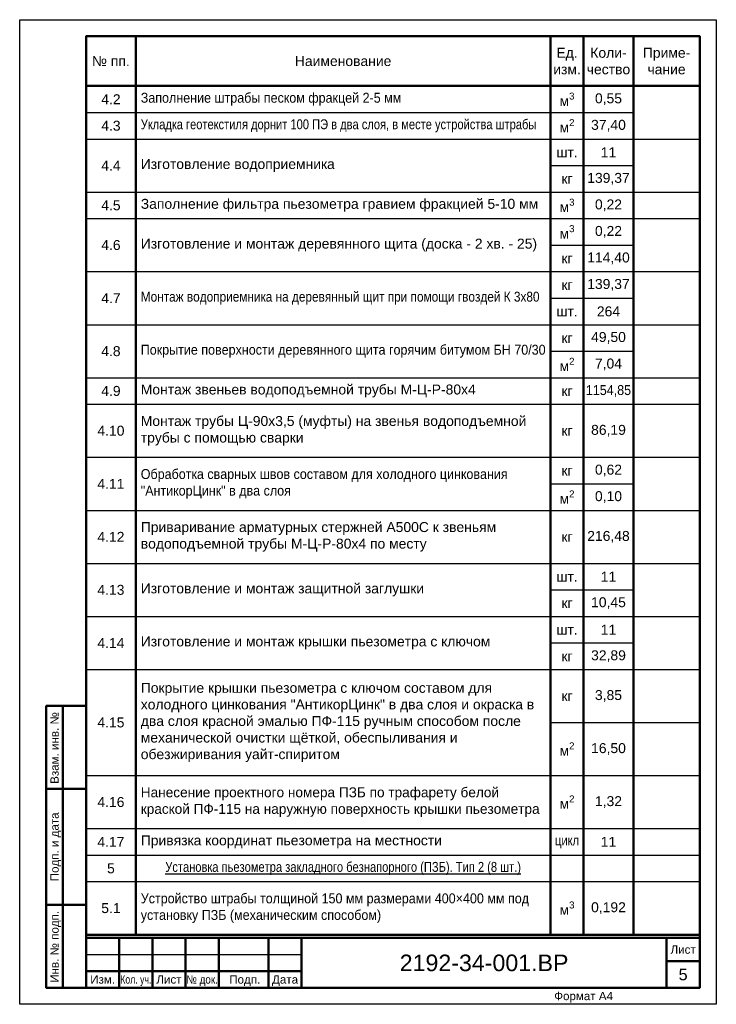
# Paper-space layout '5' of a CAD drawing. Header units: millimetres. Extents: x 45 to 255, y -5 to 292.
import ezdxf
from ezdxf.enums import TextEntityAlignment as Align

# ---------------------------------------------------------------- set-up
doc = ezdxf.new("R2010")
doc.units = ezdxf.units.MM
doc.layers.add('ГТО-2 Рамка и штамп', color=7, linetype='Continuous', lineweight=25)
doc.layers.add('ОКИАиМ_Рамка и штамп', color=7, linetype='Continuous', lineweight=25)
doc.styles.add('Arial', font='arial.ttf')
doc.styles.add('ГТО-2', font='arial.ttf')
doc.styles.add('ОКИАиМ', font='arial.ttf')

# ---------------------------------------------------------------- blocks, each defined once
blk = doc.blocks.new('*U4')
at = {"layer": 'ОКИАиМ_Рамка и штамп', "lineweight": 50}
for p, q in [((-197, 5), (-197, 90)), ((-202, 65), (-190, 65)), ((-202, 30), (-190, 30)), ((-180, 20), (-180, 5)), ((-170, 20), (-170, 5)), ((-160, 20), (-160, 5)), ((-150, 20), (-150, 5)), ((-135, 20), (-135, 5)), ((-125, 20), (-125, 5)), ((-15, 20), (-15, 5)), ((-5, 13), (-15, 13)), ((-190, 10), (-125, 10))]:
    blk.add_line(p, q, dxfattribs=at)
at = {"layer": 'ОКИАиМ_Рамка и штамп', "lineweight": 25}
blk.add_line((-190, 15), (-125, 15), dxfattribs=at)
blk.add_lwpolyline([(0, 0), (-210, 0), (-210, 297), (0, 297)], close=True, dxfattribs=at)
at = {"layer": 'ОКИАиМ_Рамка и штамп', "lineweight": 50}
for points in [[(-5, 5), (-190, 5), (-190, 292), (-5, 292)], [(-190, 5), (-202, 5), (-202, 90), (-190, 90)], [(-190, 5), (-5, 5), (-5, 20), (-190, 20)]]:
    blk.add_lwpolyline(points, close=True, dxfattribs=at)
at = {"layer": 'ОКИАиМ_Рамка и штамп', "style": 'ОКИАиМ'}
for s, p in [('Взам. инв. №', (-199.5, 66.5)), ('Инв. № подп.', (-199.5, 6.5))]:
    blk.add_text(s, height=2.5, rotation=90, dxfattribs=at).set_placement(p, align=Align.MIDDLE_LEFT)
blk.add_text('Подп. и дата', height=2.5, rotation=90, dxfattribs=at).set_placement((-199.5, 47.5), align=Align.MIDDLE_CENTER)
blk.add_text('Лист', height=2.5, dxfattribs=at).set_placement((-10, 16.5), align=Align.MIDDLE_CENTER)
for s, p in [('Изм.', (-188.74, 8.75)), ('Лист', (-168.79, 8.75)), ('Подп.', (-146.83, 8.75)), ('Дата', (-133.92, 8.75))]:
    blk.add_text(s, height=2.5, dxfattribs=at).set_placement(p, align=Align.TOP_LEFT)
for s, width, p in [('Кол. уч.', 0.75, (-179.68, 8.75)), ('№ док.', 0.85, (-159.76, 8.75))]:
    blk.add_text(s, height=2.5, dxfattribs=dict(at, width=width)).set_placement(p, align=Align.TOP_LEFT)
at = {"layer": 'ОКИАиМ_Рамка и штамп', "style": 'ОКИАиМ', "flags": 8}
for tag, p in [('ИНВНОМЕРВЗАМЕН6', (-193.5, 66.5)), ('ИНВНОМЕР6', (-193.5, 6.5))]:
    blk.add_attdef(tag, text='', height=2.5, rotation=90, dxfattribs=at).set_placement(p, align=Align.MIDDLE_LEFT)
at = {"layer": 'ОКИАиМ_Рамка и штамп', "style": 'ОКИАиМ'}
for tag, height, p in [('ОБОЗНАЧЕНИЕ6.1', 5, (-70, 12.5)), ('ЛИСТ6', 3.5, (-10, 9))]:
    blk.add_attdef(tag, text='', height=height, dxfattribs=at).set_placement(p, align=Align.MIDDLE_CENTER)
blk.add_attdef('ФОРМАТ6', text='', height=2.5, dxfattribs=at).set_placement((-40, 3.75), align=Align.TOP_CENTER)
blk = doc.blocks.new('*T23')
at = {"color": 0, "linetype": 'ByBlock', "lineweight": -2, "ltscale": 100, "transparency": 16777216}
for p, q in [((0, 0), (185, 0)), ((0, -23), (165, -23)), ((0, -31), (165, -31)), ((140, -39), (165, -39)), ((0, -47), (15, -47)), ((150, -47), (165, -47)), ((15, -55), (140, -55)), ((140, -63), (165, -63)), ((140, -71), (150, -71)), ((140, -79), (165, -79)), ((15, -87), (165, -87)), ((140, -95), (150, -95)), ((140, -103), (150, -103)), ((140, -111), (165, -111)), ((140, -127), (185, -127)), ((140, -135), (165, -135)), ((140, -143), (150, -143)), ((15, -159), (185, -159)), ((140, -167), (165, -167)), ((140, -183), (165, -183)), ((0, -255), (150, -255))]:
    blk.add_line(p, q, dxfattribs=at)
at = {"color": 0, "lineweight": 50, "ltscale": 100, "transparency": 16777216}
for p, q in [((0, 0), (0, -15)), ((15, 0), (15, -15)), ((140, 0), (140, -15)), ((150, 0), (150, -15)), ((165, 0), (165, -15)), ((185, 0), (185, -15)), ((0, -15), (15, -15)), ((0, -15), (0, -271)), ((15, -15), (15, -271)), ((140, -15), (185, -15)), ((140, -15), (140, -39)), ((150, -15), (150, -271)), ((185, -15), (185, -271)), ((140, -47), (140, -63)), ((140, -87), (140, -95)), ((165, -87), (165, -103)), ((140, -159), (140, -167)), ((140, -175), (140, -183)), ((165, -207), (165, -255)), ((140, -223), (140, -271)), ((0, -271), (185, -271))]:
    blk.add_line(p, q, dxfattribs=at)
at = {"color": 0, "linetype": 'ByBlock', "lineweight": 50, "ltscale": 100, "transparency": 16777216}
for p, q in [((15, -15), (140, -15)), ((165, -15), (165, -87)), ((140, -39), (140, -47)), ((140, -63), (140, -87)), ((140, -95), (140, -159)), ((165, -103), (165, -207)), ((140, -167), (140, -175)), ((140, -183), (140, -223)), ((165, -255), (165, -271))]:
    blk.add_line(p, q, dxfattribs=at)
at = {"color": 0, "ltscale": 100, "transparency": 16777216}
for p, q in [((165, -31), (185, -31)), ((140, -47), (150, -47)), ((165, -47), (185, -47)), ((0, -55), (15, -55)), ((140, -55), (185, -55)), ((0, -71), (140, -71)), ((150, -71), (185, -71)), ((0, -87), (15, -87)), ((165, -87), (185, -87)), ((0, -103), (15, -103)), ((165, -103), (185, -103)), ((0, -111), (15, -111)), ((165, -111), (185, -111)), ((0, -127), (15, -127)), ((0, -143), (15, -143)), ((165, -143), (185, -143)), ((0, -159), (15, -159)), ((0, -175), (15, -175)), ((165, -175), (185, -175)), ((0, -191), (15, -191)), ((165, -191), (185, -191)), ((165, -207), (185, -207)), ((0, -223), (15, -223)), ((165, -223), (185, -223)), ((150, -255), (185, -255))]:
    blk.add_line(p, q, dxfattribs=at)
at = {"color": 0, "lineweight": -2, "ltscale": 100, "transparency": 16777216}
for p, q in [((15, -47), (140, -47)), ((15, -103), (140, -103)), ((15, -111), (140, -111)), ((15, -127), (140, -127)), ((15, -143), (140, -143)), ((15, -223), (140, -223))]:
    blk.add_line(p, q, dxfattribs=at)
at = {"color": 0, "lineweight": 25, "ltscale": 100, "transparency": 16777216}
for p, q in [((150, -95), (165, -95)), ((150, -103), (165, -103)), ((150, -143), (165, -143)), ((15, -175), (165, -175)), ((15, -191), (165, -191)), ((140, -207), (165, -207)), ((140, -223), (150, -223)), ((150, -223), (165, -223)), ((0, -239), (185, -239)), ((0, -247), (185, -247))]:
    blk.add_line(p, q, dxfattribs=at)
at = {"color": 0, "ltscale": 100, "transparency": 16777216, "char_height": 3}
for s, insert, width, attachment_point, style in [('№ пп.', (7.5, -7.5), 12, 5, 'ГТО-2'), ('Наименование', (77.5, -7.5), 122, 5, 'ГТО-2'), ('Ед.\\Pизм.', (145, -7.5), 10, 5, 'ГТО-2'), ('Коли-\\Pчество', (157.5, -7.5), 15, 5, 'ГТО-2'), ('Приме-\\Pчание', (175, -7.5), 17, 5, 'ГТО-2'), ('4.2', (7.5, -19), 12, 5, 'ГТО-2'), ('{\\W0.9;Заполнение штрабы песком фракцей 2-5 мм}', (16.5, -19), 122, 4, 'ГТО-2'), ('\\A1;м{\\H0.7x;\\S3^ ;}', (145, -19), 7, 5, 'ГТО-2'), ('0,55', (157.5, -19), 15, 5, 'ГТО-2'), ('4.3', (7.5, -27), 12, 5, 'ГТО-2'), ('{\\W0.8;Укладка геотекстиля дорнит 100 ПЭ в два слоя, в месте устройства штрабы}', (16.5, -27), 122, 4, 'ГТО-2'), ('\\A1;м{\\H0.7x;\\S2^ ;}', (145, -27), 7, 5, 'ГТО-2'), ('37,40', (157.5, -27), 15, 5, 'ГТО-2'), ('шт.', (145, -35), 7, 5, 'ГТО-2'), ('11', (157.5, -35), 15, 5, 'ГТО-2'), ('4.4', (7.5, -39), 12, 5, 'ГТО-2'), ('Изготовление водоприемника', (16.5, -39), 122, 4, 'ГТО-2'), ('139,37', (157.5, -43), 15, 5, 'ГТО-2'), ('кг', (145, -43), 7, 5, 'ГТО-2'), ('Заполнение фильтра пьезометра гравием фракцией 5-10 мм', (16.5, -51), 122, 4, 'ГТО-2'), ('4.5', (7.5, -51), 12, 5, 'ГТО-2'), ('\\A1;м{\\H0.7x;\\S3^ ;}', (145, -51), 7, 5, 'ГТО-2'), ('0,22', (157.5, -51), 12, 5, 'ГТО-2'), ('\\A1;м{\\H0.7x;\\S3^ ;}', (145, -59), 7, 5, 'ГТО-2'), ('0,22', (157.5, -59), 15, 5, 'ГТО-2'), ('4.6', (7.5, -63), 12, 5, 'ГТО-2'), ('Изготовление и монтаж деревянного щита (доска - 2 хв. - 25)', (16.5, -63), 122, 4, 'ГТО-2'), ('114,40', (157.5, -67), 15, 5, 'ГТО-2'), ('кг', (145, -67), 7, 5, 'ГТО-2'), ('кг', (145, -75), 7, 5, 'ГТО-2'), ('139,37', (157.5, -75), 15, 5, 'ГТО-2'), ('4.7', (7.5, -79), 12, 5, 'ГТО-2'), ('{\\W0.85;Монтаж водоприемника на деревянный щит при помощи гвоздей К 3х80 }', (16.5, -79), 122, 4, 'ГТО-2'), ('шт.', (145, -83), 7, 5, 'ГТО-2'), ('264', (157.5, -83), 15, 5, 'ГТО-2'), ('49,50', (157.5, -91), 12, 5, 'ГТО-2'), ('{\\W0.9;Покрытие поверхности деревянного щита горячим битумом БН 70/30 }', (16.5, -95), 122, 4, 'ГТО-2'), ('\\A1;кг', (145, -91), 7, 5, 'ГТО-2'), ('4.8', (7.5, -95), 12, 5, 'ГТО-2'), ('\\A1;м{\\H0.7x;\\S2^ ;}', (145, -99), 7, 5, 'ГТО-2'), ('7,04', (157.5, -99), 12, 5, 'ГТО-2'), ('4.9', (7.5, -107), 12, 5, 'ГТО-2'), ('{\\C256;Монтаж звеньев водоподъемной трубы }М-Ц-Р-80х4', (16.5, -107), 122, 4, 'Arial'), ('кг', (145, -107), 7, 5, 'ГТО-2'), ('{\\W0.9;1154,85}', (157.5, -107), 15, 5, 'ГТО-2'), ('{\\C256;Монтаж} трубы Ц-90х3,5 (муфты) на звенья водоподъемной трубы с помощью сварки ', (16.5, -119), 122, 4, 'ГТО-2'), ('4.10', (7.5, -119), 12, 5, 'ГТО-2'), ('кг', (145, -119), 7, 5, 'ГТО-2'), ('86,19', (157.5, -119), 15, 5, 'ГТО-2'), ('{\\W0.9;Обработка сварных швов составом для холодного цинкования "АнтикорЦинк" в два слоя}', (16.5, -135), 122, 4, 'ГТО-2'), ('кг', (145, -131), 7, 5, 'ГТО-2'), ('0,62', (157.5, -131), 15, 5, 'ГТО-2'), ('4.11', (7.5, -135), 12, 5, 'ГТО-2'), ('\\A1;м{\\H0.7x;\\S2^ ;}', (145, -139), 7, 5, 'ГТО-2'), ('0,10', (157.5, -139), 12, 5, 'ГТО-2'), ('Приваривание арматурных стержней А500С к {\\C256;звеньям водоподъемной трубы }М-Ц-Р-80х4 по месту', (16.5, -151), 122, 4, 'ГТО-2'), ('4.12', (7.5, -151), 12, 5, 'ГТО-2'), ('кг', (145, -151), 7, 5, 'ГТО-2'), ('216,48', (157.5, -151), 13, 5, 'ГТО-2'), ('шт.', (145, -163), 7, 5, 'ГТО-2'), ('11', (157.5, -163), 15, 5, 'ГТО-2'), ('4.13', (7.5, -167), 12, 5, 'ГТО-2'), ('Изготовление и монтаж защитной заглушки', (16.5, -167), 122, 4, 'ГТО-2'), ('10,45', (157.5, -171), 15, 5, 'ГТО-2'), ('кг', (145, -171), 7, 5, 'ГТО-2'), ('шт.', (145, -179), 7, 5, 'ГТО-2'), ('11', (157.5, -179), 15, 5, 'ГТО-2'), ('4.14', (7.5, -183), 12, 5, 'ГТО-2'), ('Изготовление и монтаж крышки пьезометра с ключом ', (16.5, -183), 122, 4, 'ГТО-2'), ('кг', (145, -187), 7, 5, 'ГТО-2'), ('32,89', (157.5, -187), 15, 5, 'ГТО-2'), ('{\\C256;Покрытие }крышки пьезометра с ключом{\\C256; }составом для холодного цинкования "АнтикорЦинк"{\\C256; в два слоя и окраска в два слоя красной эмалью ПФ-115 ручным способом после механической очистки щёткой, обеспыливания и обезжиривания уайт-спиритом}', (16.5, -207), 122, 4, 'Arial'), ('кг', (145, -199), 7, 5, 'ГТО-2'), ('3,85', (157.5, -199), 15, 5, 'ГТО-2'), ('4.15', (7.5, -207), 12, 5, 'ГТО-2'), ('\\A1;м{\\H0.7x;\\S2^ ;}', (145, -215), 7, 5, 'ГТО-2'), ('16,50', (157.5, -215), 12, 5, 'ГТО-2'), ('{\\W0.98;Нанесение проектного номера ПЗБ по трафарету белой краской ПФ-115 на наружную поверхность крышки пьезометра}', (16.5, -231), 122, 4, 'ГТО-2'), ('\\A1;м{\\H0.7x;\\S2^ ;}', (145, -231), 7, 5, 'ГТО-2'), ('4.16', (7.5, -231), 12, 5, 'ГТО-2'), ('1,32', (157.5, -231), 12, 5, 'ГТО-2'), ('4.17', (7.5, -243), 12, 5, 'ГТО-2'), ('{\\C256;Привязка координат пьезометра на местности}', (16.5, -243), 122, 4, 'Arial'), ('{\\W0.8;цикл}', (145, -243), 7, 5, 'ГТО-2'), ('11', (157.5, -243), 12, 5, 'ГТО-2'), ('5', (7.5, -251), 12, 5, 'ГТО-2'), ('{\\W0.8;\\LУстановка пьезометра закладного безнапорного (ПЗБ). Тип 2 (8 шт.)}', (77.5, -251), 122, 5, 'ГТО-2'), ('5.1', (7.5, -263), 12, 5, 'ГТО-2'), ('{\\W0.9;\\C256;Устройство штрабы \\C0;толщиной 150 мм размерами 400×400 мм\\C256; под установку ПЗБ (механическим способом\\A1;)}', (16.5, -263), 122, 4, 'Arial'), ('\\A1;м{\\H0.7x;\\S3^ ;}', (145, -263), 7, 5, 'ГТО-2'), ('0,192', (157.5, -263), 15, 5, 'ГТО-2')]:
    blk.add_mtext(s, dxfattribs=dict(at, insert=insert, width=width, attachment_point=attachment_point, style=style))

psp = doc.layouts.new('5')

# ---------------------------------------------------------------- block references
psp.add_blockref('*T23', (64.63, 287.1))
at = {"layer": 'ГТО-2 Рамка и штамп'}
psp.add_blockref('*U4', (254.63, -4.9), dxfattribs=at).add_auto_attribs({'ОБОЗНАЧЕНИЕ6.1': '2192-34-001.ВР', 'ФОРМАТ6': 'Формат А4', 'ЛИСТ6': '5'})

doc.saveas('drawing.dxf')
